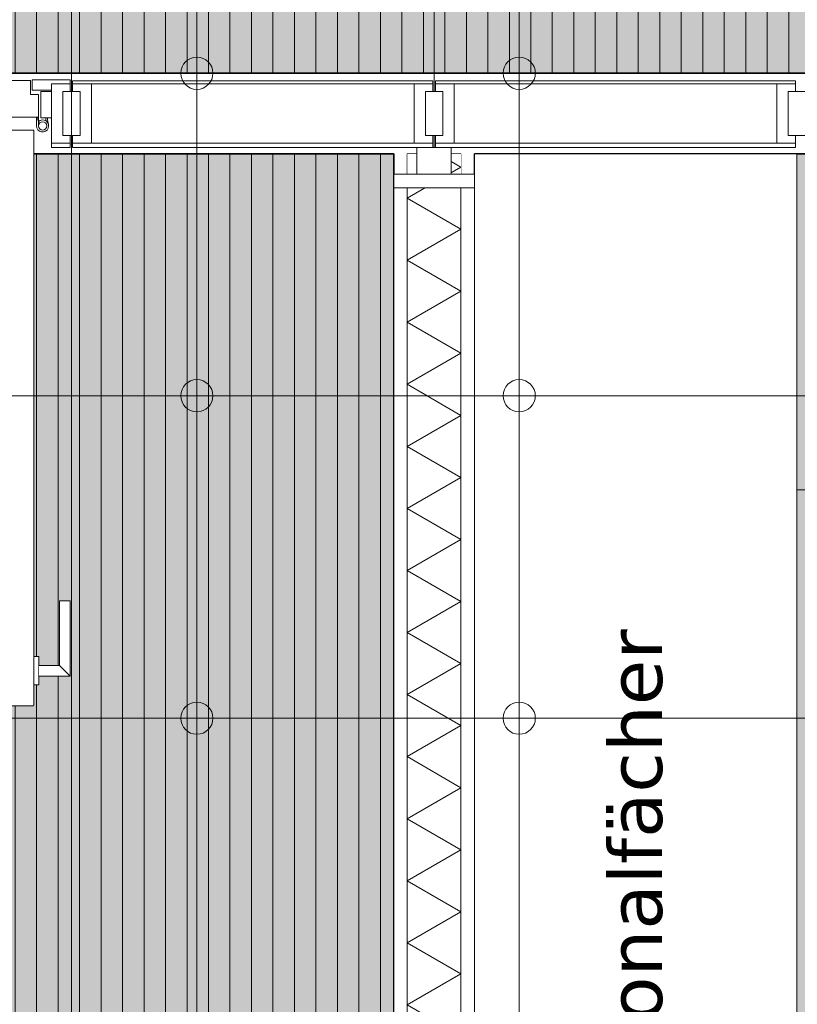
# Model space of a CAD drawing. Header units: metres. Extents: x -45 to 152, y -127 to 99.
# Tile 123 of 256: x -30.47 to -29.02, y -19.86 to -18.03. Entities that reach past the tile are written whole.
import ezdxf

# ---------------------------------------------------------------- set-up
doc = ezdxf.new("R2010")
doc.units = ezdxf.units.M
doc.linetypes.add('Achsen 01', pattern=[5.291531, 3.175, -1.058062, 0.352704, -0.705764])
doc.linetypes.add('Raster 01', pattern=[2, 1, -1])
for name, color, linetype, lineweight in [('027_Tischlerarbeiten-340 Innentüren', 7, 'Continuous', 9), ('036_Bodenbelagarbeiten-350 Doppelbodenelement', 7, 'Continuous', 9), ('039_Trockenbauarbeiten-340 Gipskarton', 7, 'Continuous', 9), ('_1.35m (3D)', 7, 'Continuous', 9), ('_GRU (2D)', 7, 'Continuous', 9), ('_OG 2 (2D)', 7, 'Continuous', 9), ('_OG 2 - DS (2D)', 7, 'Continuous', 9), ('AV1-Schnitt Achsen', 7, 'Achsen 01', 18)]:
    doc.layers.add(name, color=color, linetype=linetype, lineweight=lineweight)
for name, color, linetype, lineweight, true_color in [('031_Metallbauarbeiten-350 Lamellendecke DS', 7, 'Continuous', 35, 0x666666), ('039_Trockenbauarbeiten-340 Dämmung', 7, 'Continuous', 9, 0xc0c0c0), ('ACTES-Einrichtung Aufsicht.', 7, 'Continuous', 9, 0xa6a6a6), ('AV1-Raster', 7, 'Raster 01', 9, 0xa6a6a6)]:
    doc.layers.add(name, color=color, linetype=linetype, lineweight=lineweight, true_color=true_color)
doc.styles.add('Verdana', font='verdana.ttf')
pattern_1 = [(90, (0, 0), (0.04, 0), [])]

# ---------------------------------------------------------------- blocks, each defined once
blk = doc.blocks.new('Group-2')
at = {"layer": 'AV1-Raster'}
for p, q in [((-29.7, -22.95), (-29.7, 1.35)), ((1.35, -18.9), (-40.5, -18.9))]:
    blk.add_line(p, q, dxfattribs=at)
blk = doc.blocks.new('1.35m (3D)')
at = {"layer": 'AV1-Raster', "color": 7}
blk.add_blockref('Group-2', (0, 0), dxfattribs=at)
blk = doc.blocks.new('OG 2 - DS (2D)')
at = {"layer": '031_Metallbauarbeiten-350 Lamellendecke DS', "linetype": 'Continuous', "lineweight": 0, "transparency": 33554508}
for color, points in [(254, [(-39.025, -16.375), (-23.075, -16.375), (-23.075, -18.125), (-39.025, -18.125)]), (190, [(-39.025, -16.375), (-23.075, -16.375), (-23.075, -18.125), (-39.025, -18.125)]), (254, [(-33.675, -18.275), (-29.775, -18.275), (-29.775, -21.385), (-33.675, -21.385)]), (190, [(-33.675, -18.275), (-29.775, -18.275), (-29.775, -21.385), (-33.675, -21.385)]), (254, [(-29.625, -18.275), (-25.725, -18.275), (-25.725, -21.385), (-29.625, -21.385)]), (190, [(-29.625, -18.275), (-25.725, -18.275), (-25.725, -21.385), (-29.625, -21.385)])]:
    blk.add_hatch(color=color, dxfattribs=at).paths.add_polyline_path(points)
at = {"layer": '031_Metallbauarbeiten-350 Lamellendecke DS', "linetype": 'Continuous', "lineweight": 9, "transparency": 33554508}
h = blk.add_hatch(dxfattribs=at)
h.set_pattern_fill('Lamellendecke', color=252, style=0, pattern_type=2)
h.set_pattern_definition(pattern_1)
h.paths.add_polyline_path([(-39.025, -16.375), (-23.075, -16.375), (-23.075, -18.125), (-39.025, -18.125)])
h = blk.add_hatch(dxfattribs=at)
h.set_pattern_fill('Lamellendecke', color=252, style=0, pattern_type=2)
h.set_pattern_definition(pattern_1)
h.paths.add_polyline_path([(-33.675, -18.275), (-29.775, -18.275), (-29.775, -21.385), (-33.675, -21.385)])
h = blk.add_hatch(dxfattribs=at)
h.set_pattern_fill('Lamellendecke', color=252, style=0, pattern_type=2)
h.set_pattern_definition(pattern_1)
h.paths.add_polyline_path([(-29.625, -18.275), (-25.725, -18.275), (-25.725, -21.385), (-29.625, -21.385)])
at = {"layer": '031_Metallbauarbeiten-350 Lamellendecke DS', "flags": 128}
for points in [[(-39.025, -16.375), (-23.075, -16.375), (-23.075, -18.125), (-39.025, -18.125)], [(-33.675, -18.275), (-29.775, -18.275), (-29.775, -21.385), (-33.675, -21.385)], [(-29.625, -18.275), (-25.725, -18.275), (-25.725, -21.385), (-29.625, -21.385)]]:
    blk.add_lwpolyline(points, close=True, dxfattribs=at)
at = {"layer": '031_Metallbauarbeiten-350 Lamellendecke DS', "color": 251, "linetype": 'Continuous', "lineweight": 35, "transparency": 33554687, "flags": 128}
for points in [[(-39.025, -16.375), (-23.075, -16.375), (-23.075, -18.125), (-39.025, -18.125)], [(-33.675, -18.275), (-29.775, -18.275), (-29.775, -21.385), (-33.675, -21.385)], [(-29.625, -18.275), (-25.725, -18.275), (-25.725, -21.385), (-29.625, -21.385)]]:
    blk.add_lwpolyline(points, close=True, dxfattribs=at)
blk = doc.blocks.new('Group-101')
at = {"color": 255, "transparency": 33554687}
blk.add_wipeout([(-29.625, -21.07), (-29.625, -18.275), (-29.025, -18.275), (-29.025, -21.07)], dxfattribs=at).dxf.layer = 'ACTES-Einrichtung Aufsicht.'
at = {"layer": 'ACTES-Einrichtung Aufsicht.', "transparency": 33554623, "flags": 128}
blk.add_lwpolyline([(-29.625, -21.07), (-29.625, -18.275), (-29.025, -18.275), (-29.025, -21.07)], close=True, dxfattribs=at)
at = {"color": 255, "transparency": 33554559}
blk.add_wipeout([(-29.2407, -20.4249), (-29.2407, -18.9201), (-29.4093, -18.9201), (-29.4093, -20.4249)], dxfattribs=at).dxf.layer = 'ACTES-Einrichtung Aufsicht.'
at = {"layer": 'ACTES-Einrichtung Aufsicht.', "insert": (-29.325, -19.6725), "char_height": 0.10018, "width": 1.5048, "attachment_point": 5, "rotation": 90, "line_spacing_factor": 0.940609, "style": 'Verdana'}
blk.add_mtext('Personalfächer ', dxfattribs=at)
blk = doc.blocks.new('Group-140')
at = {"color": 255, "linetype": 'Continuous', "lineweight": 5}
blk.add_wipeout([(-21.475, 28.3), (-18.275, 28.3), (-18.275, 28.4), (-21.475, 28.4)], dxfattribs=at).dxf.layer = '039_Trockenbauarbeiten-340 Dämmung'
blk = doc.blocks.new('Group-141')
at = {"layer": '039_Trockenbauarbeiten-340 Dämmung', "transparency": 33554687, "flags": 128}
blk.add_lwpolyline([(-21.475, 28.4), (-21.4173, 28.3), (-21.3595, 28.4), (-21.3018, 28.3), (-21.2441, 28.4), (-21.1863, 28.3), (-21.1286, 28.4), (-21.0709, 28.3), (-21.0131, 28.4), (-20.9554, 28.3), (-20.8976, 28.4), (-20.8399, 28.3), (-20.7822, 28.4), (-20.7244, 28.3), (-20.6667, 28.4), (-20.609, 28.3), (-20.5512, 28.4), (-20.4935, 28.3), (-20.4358, 28.4), (-20.378, 28.3), (-20.3203, 28.4), (-20.2626, 28.3), (-20.2048, 28.4), (-20.1471, 28.3), (-20.0894, 28.4), (-20.0316, 28.3), (-19.9739, 28.4), (-19.9162, 28.3), (-19.8584, 28.4), (-19.8007, 28.3), (-19.7429, 28.4), (-19.6852, 28.3), (-19.6275, 28.4), (-19.5697, 28.3), (-19.512, 28.4), (-19.4543, 28.3), (-19.3965, 28.4), (-19.3388, 28.3), (-19.2811, 28.4), (-19.2233, 28.3), (-19.1656, 28.4), (-19.1079, 28.3), (-19.0501, 28.4), (-18.9924, 28.3), (-18.9347, 28.4), (-18.8769, 28.3), (-18.8192, 28.4), (-18.7615, 28.3), (-18.7037, 28.4), (-18.646, 28.3), (-18.5882, 28.4), (-18.5305, 28.3), (-18.4728, 28.4), (-18.415, 28.3), (-18.3573, 28.4), (-18.2996, 28.3), (-18.275, 28.3426)], dxfattribs=at)
blk = doc.blocks.new('Group-142')
at = {"layer": '039_Trockenbauarbeiten-340 Dämmung'}
blk.add_blockref('Group-140', (0, 0), dxfattribs=at)
at = {"layer": '039_Trockenbauarbeiten-340 Dämmung', "transparency": 33554687}
blk.add_blockref('Group-141', (0, 0), dxfattribs=at)
blk = doc.blocks.new('Parametric Object-14')
at = {"layer": '039_Trockenbauarbeiten-340 Dämmung', "color": 7, "transparency": 33554687}
blk.add_blockref('Group-142', (0, 0), dxfattribs=at)
at = {"layer": '039_Trockenbauarbeiten-340 Dämmung', "color": 0, "flags": 1}
for tag in ['IFC_UUID', 'instanceID', 'prm0_name', 'prm0_type', 'prm0_value', 'prm1_name', 'prm1_type', 'prm1_value', 'prm2_name', 'prm2_type', 'prm2_value', 'prm3_name', 'prm3_type', 'prm3_value', 'prm4_name', 'prm4_type', 'prm4_value', 'prm5_name', 'prm5_type', 'prm5_value', 'prm6_name', 'prm6_type', 'prm6_value']:
    blk.add_attdef(tag, (-29.75, -21.475), '', height=0.00018, dxfattribs=at)
blk = doc.blocks.new('Group-654')
at = {"layer": '027_Tischlerarbeiten-340 Innentüren', "color": 7, "lineweight": 13}
for p, q in [((-30.44, -18.223), (-30.44, -18.2065)), ((-30.4365, -18.2085), (-30.44, -18.2085)), ((-30.4365, -18.2118), (-30.44, -18.2118)), ((-30.4365, -18.2148), (-30.4341, -18.2174)), ((-30.4229, -18.2125), (-30.4227, -18.2135)), ((-30.4195, -18.2118), (-30.4177, -18.2208))]:
    blk.add_line(p, q, dxfattribs=at)
at = {"color": 255, "lineweight": 13}
blk.add_wipeout([(-30.4365, -18.2148), (-30.4296, -18.2118), (-30.4223, -18.2138), (-30.4179, -18.2199), (-30.4184, -18.2274), (-30.4235, -18.233), (-30.431, -18.234), (-30.4375, -18.2301), (-30.44, -18.223), (-30.4287, -18.223)], dxfattribs=at).dxf.layer = '027_Tischlerarbeiten-340 Innentüren'
at = {"layer": '027_Tischlerarbeiten-340 Innentüren', "color": 7, "lineweight": 13}
blk.add_arc((-30.4287, -18.223), 0.0112, 180, 133.5422, dxfattribs=at)
at = {"color": 255, "lineweight": 13}
blk.add_wipeout([(-30.421, -18.223), (-30.4233, -18.2285), (-30.4287, -18.2308), (-30.4342, -18.2285), (-30.4365, -18.223), (-30.4342, -18.2175), (-30.4287, -18.2153), (-30.4233, -18.2175)], dxfattribs=at).dxf.layer = '027_Tischlerarbeiten-340 Innentüren'
at = {"layer": '027_Tischlerarbeiten-340 Innentüren', "color": 7, "lineweight": 13}
blk.add_line((-30.4365, -18.223), (-30.4365, -18.2065), dxfattribs=at)
blk.add_circle((-30.4287, -18.223), 0.00775, dxfattribs=at)
at = {"color": 255, "lineweight": 13}
blk.add_wipeout([(-30.4195, -18.2118), (-30.4195, -18.2118), (-30.4195, -18.2118), (-30.4195, -18.2118), (-30.4195, -18.2118), (-30.4195, -18.2117), (-30.4195, -18.2117), (-30.4195, -18.2117), (-30.4195, -18.2117), (-30.419, -18.2117)], dxfattribs=at).dxf.layer = '027_Tischlerarbeiten-340 Innentüren'
at = {"layer": '027_Tischlerarbeiten-340 Innentüren', "color": 7, "lineweight": 13}
blk.add_arc((-30.419, -18.2117), 0.0005, 180, 191.1444, dxfattribs=at)
at = {"color": 255, "lineweight": 13}
blk.add_wipeout([(-30.4229, -18.2125), (-30.4229, -18.2124), (-30.423, -18.2123), (-30.423, -18.2122), (-30.423, -18.2121), (-30.423, -18.212), (-30.423, -18.2119), (-30.423, -18.2118), (-30.423, -18.2117), (-30.419, -18.2117)], dxfattribs=at).dxf.layer = '027_Tischlerarbeiten-340 Innentüren'
at = {"layer": '027_Tischlerarbeiten-340 Innentüren', "color": 7, "lineweight": 13}
for p, q in [((-30.423, -18.2117), (-30.423, -18.2085)), ((-30.4195, -18.2085), (-30.4195, -18.2117))]:
    blk.add_line(p, q, dxfattribs=at)
blk.add_arc((-30.419, -18.2117), 0.004, 180, 191.1444, dxfattribs=at)
blk = doc.blocks.new('Group-655')
at = {"color": 255, "lineweight": 13}
blk.add_wipeout([(-31.5068, -18.2065), (-31.5075, -18.2058), (-31.5075, -18.1652), (-31.5068, -18.1645), (-31.4925, -18.1645), (-31.4925, -18.1392), (-31.4918, -18.1385), (-30.4522, -18.1385), (-30.4515, -18.1392), (-30.4515, -18.1645), (-30.4372, -18.1645), (-30.4365, -18.1652), (-30.4365, -18.2058), (-30.4372, -18.2065)], dxfattribs=at).dxf.layer = '027_Tischlerarbeiten-340 Innentüren'
at = {"layer": '027_Tischlerarbeiten-340 Innentüren', "color": 7, "lineweight": 13, "flags": 128}
blk.add_lwpolyline([(-31.5068, -18.2065), (-31.5075, -18.2058), (-31.5075, -18.1652), (-31.5068, -18.1645), (-31.4925, -18.1645), (-31.4925, -18.1392), (-31.4918, -18.1385), (-30.4522, -18.1385), (-30.4515, -18.1392), (-30.4515, -18.1645), (-30.4372, -18.1645), (-30.4365, -18.1652), (-30.4365, -18.2058), (-30.4372, -18.2065)], close=True, dxfattribs=at)
blk = doc.blocks.new('Group-658')
at = {"color": 255, "lineweight": 13}
blk.add_wipeout([(-30.4452, -19.301), (-30.4459, -19.3017), (-30.4865, -19.3017), (-30.4872, -19.301), (-30.4872, -19.2867), (-30.5125, -19.2867), (-30.5132, -19.286), (-30.5132, -18.2465), (-30.5125, -18.2458), (-30.4872, -18.2458), (-30.4872, -18.2315), (-30.4865, -18.2308), (-30.4459, -18.2308), (-30.4452, -18.2315)], dxfattribs=at).dxf.layer = '027_Tischlerarbeiten-340 Innentüren'
at = {"layer": '027_Tischlerarbeiten-340 Innentüren', "color": 7, "lineweight": 13, "flags": 128}
blk.add_lwpolyline([(-30.4452, -19.301), (-30.4459, -19.3017), (-30.4865, -19.3017), (-30.4872, -19.301), (-30.4872, -19.2867), (-30.5125, -19.2867), (-30.5132, -19.286), (-30.5132, -18.2465), (-30.5125, -18.2458), (-30.4872, -18.2458), (-30.4872, -18.2315), (-30.4865, -18.2308), (-30.4459, -18.2308), (-30.4452, -18.2315)], close=True, dxfattribs=at)
blk = doc.blocks.new('Group-659')
at = {"color": 255, "linetype": 'Continuous', "lineweight": 13}
for points in [[(-30.5132, -19.2632), (-30.5132, -19.2102), (-30.5227, -19.2102), (-30.5227, -19.2632)], [(-30.4452, -19.2632), (-30.4452, -19.2102), (-30.4357, -19.2102), (-30.4357, -19.2632)]]:
    blk.add_wipeout(points, dxfattribs=at).dxf.layer = '027_Tischlerarbeiten-340 Innentüren'
at = {"layer": '027_Tischlerarbeiten-340 Innentüren', "color": 8, "linetype": 'Continuous', "lineweight": 13, "flags": 128}
for points in [[(-30.5132, -19.2632), (-30.5132, -19.2102), (-30.5227, -19.2102), (-30.5227, -19.2632)], [(-30.4452, -19.2632), (-30.4452, -19.2102), (-30.4357, -19.2102), (-30.4357, -19.2632)]]:
    blk.add_lwpolyline(points, close=True, dxfattribs=at)
at = {"color": 255, "linetype": 'Continuous', "lineweight": 13}
for points in [[(-30.5232, -19.2268), (-30.5612, -19.2268), (-30.5612, -19.1068), (-30.5812, -19.1068), (-30.5812, -19.2468), (-30.5232, -19.2468)], [(-30.4353, -19.2268), (-30.3972, -19.2268), (-30.3972, -19.1068), (-30.3772, -19.1068), (-30.3772, -19.2468), (-30.4353, -19.2468)]]:
    blk.add_wipeout(points, dxfattribs=at).dxf.layer = '027_Tischlerarbeiten-340 Innentüren'
at = {"layer": '027_Tischlerarbeiten-340 Innentüren', "color": 8, "linetype": 'Continuous', "lineweight": 13}
for p, q in [((-30.5812, -19.2468), (-30.5612, -19.2268)), ((-30.3772, -19.2468), (-30.3972, -19.2268))]:
    blk.add_line(p, q, dxfattribs=at)
at = {"layer": '027_Tischlerarbeiten-340 Innentüren', "color": 8, "linetype": 'Continuous', "lineweight": 13, "flags": 128}
for points in [[(-30.5232, -19.2268), (-30.5612, -19.2268), (-30.5612, -19.1068), (-30.5812, -19.1068), (-30.5812, -19.2468), (-30.5232, -19.2468)], [(-30.4353, -19.2268), (-30.3972, -19.2268), (-30.3972, -19.1068), (-30.3772, -19.1068), (-30.3772, -19.2468), (-30.4353, -19.2468)]]:
    blk.add_lwpolyline(points, dxfattribs=at)
blk = doc.blocks.new('Group-672')
at = {"layer": '027_Tischlerarbeiten-340 Innentüren', "color": 7}
blk.add_blockref('Group-654', (0, 0), dxfattribs=at)
at = {"color": 255, "linetype": 'Continuous', "lineweight": 5, "transparency": 33554687}
for points in [[(-30.3377, -18.255), (-30.3727, -18.255), (-30.3727, -18.145), (-30.3377, -18.145)], [(-29.6627, -18.255), (-29.6977, -18.255), (-29.6977, -18.145), (-29.6627, -18.145)]]:
    blk.add_wipeout(points, dxfattribs=at).dxf.layer = '027_Tischlerarbeiten-340 Innentüren'
at = {"layer": '027_Tischlerarbeiten-340 Innentüren', "color": 7, "linetype": 'Continuous', "lineweight": 5, "transparency": 33554687, "flags": 128}
for points in [[(-30.3377, -18.255), (-30.3727, -18.255), (-30.3727, -18.145), (-30.3377, -18.145)], [(-29.6627, -18.255), (-29.6977, -18.255), (-29.6977, -18.145), (-29.6627, -18.145)]]:
    blk.add_lwpolyline(points, close=True, dxfattribs=at)
at = {"layer": '027_Tischlerarbeiten-340 Innentüren', "color": 7}
for name in ['Group-655', 'Group-658']:
    blk.add_blockref(name, (0, 0), dxfattribs=at)
at = {"layer": '027_Tischlerarbeiten-340 Innentüren', "color": 8}
blk.add_blockref('Group-659', (0, 0), dxfattribs=at)
at = {"color": 255, "linetype": 'Continuous', "lineweight": 5, "transparency": 33554687}
for points in [[(-29.0273, -18.145), (-29.6977, -18.145), (-29.6977, -18.139), (-29.0273, -18.139)], [(-29.0273, -18.263), (-29.6977, -18.263), (-29.6977, -18.255), (-29.0273, -18.255)]]:
    blk.add_wipeout(points, dxfattribs=at).dxf.layer = '027_Tischlerarbeiten-340 Innentüren'
at = {"layer": '027_Tischlerarbeiten-340 Innentüren', "color": 7, "linetype": 'Continuous', "lineweight": 5, "transparency": 33554687, "flags": 128}
for points in [[(-29.0273, -18.145), (-29.6977, -18.145), (-29.6977, -18.139), (-29.0273, -18.139)], [(-29.0273, -18.263), (-29.6977, -18.263), (-29.6977, -18.255), (-29.0273, -18.255)]]:
    blk.add_lwpolyline(points, close=True, dxfattribs=at)
at = {"color": 255, "linetype": 'Continuous', "lineweight": 5, "transparency": 33554687}
for points in [[(-29.7023, -18.255), (-29.7373, -18.255), (-29.7373, -18.145), (-29.7023, -18.145)], [(-29.0273, -18.255), (-29.0623, -18.255), (-29.0623, -18.145), (-29.0273, -18.145)]]:
    blk.add_wipeout(points, dxfattribs=at).dxf.layer = '027_Tischlerarbeiten-340 Innentüren'
at = {"layer": '027_Tischlerarbeiten-340 Innentüren', "color": 7, "linetype": 'Continuous', "lineweight": 5, "transparency": 33554687, "flags": 128}
for points in [[(-29.7023, -18.255), (-29.7373, -18.255), (-29.7373, -18.145), (-29.7023, -18.145)], [(-29.0273, -18.255), (-29.0623, -18.255), (-29.0623, -18.145), (-29.0273, -18.145)]]:
    blk.add_lwpolyline(points, close=True, dxfattribs=at)
at = {"color": 255, "linetype": 'Continuous', "lineweight": 5, "transparency": 33554687}
for points in [[(-29.7023, -18.145), (-30.3729, -18.145), (-30.3729, -18.139), (-29.7023, -18.139)], [(-29.7023, -18.263), (-30.3729, -18.263), (-30.3729, -18.255), (-29.7023, -18.255)]]:
    blk.add_wipeout(points, dxfattribs=at).dxf.layer = '027_Tischlerarbeiten-340 Innentüren'
at = {"color": 255, "linetype": 'Continuous', "lineweight": 13, "transparency": 33554687}
for points in [[(-29.716, -18.241), (-29.716, -18.159), (-29.684, -18.159), (-29.684, -18.241)], [(-29.041, -18.241), (-29.041, -18.159), (-29.009, -18.159), (-29.009, -18.241)]]:
    blk.add_wipeout(points, dxfattribs=at).dxf.layer = '027_Tischlerarbeiten-340 Innentüren'
at = {"layer": '027_Tischlerarbeiten-340 Innentüren', "color": 7, "linetype": 'Continuous', "lineweight": 5, "transparency": 33554687, "flags": 128}
for points in [[(-29.7023, -18.145), (-30.3729, -18.145), (-30.3729, -18.139), (-29.7023, -18.139)], [(-29.7023, -18.263), (-30.3729, -18.263), (-30.3729, -18.255), (-29.7023, -18.255)]]:
    blk.add_lwpolyline(points, close=True, dxfattribs=at)
at = {"layer": '027_Tischlerarbeiten-340 Innentüren', "color": 7, "linetype": 'Continuous', "lineweight": 13, "transparency": 33554687, "flags": 128}
for points in [[(-29.716, -18.241), (-29.716, -18.159), (-29.684, -18.159), (-29.684, -18.241)], [(-29.041, -18.241), (-29.041, -18.159), (-29.009, -18.159), (-29.009, -18.241)]]:
    blk.add_lwpolyline(points, close=True, dxfattribs=at)
at = {"color": 255, "linetype": 'Continuous', "lineweight": 13, "transparency": 33554687}
blk.add_wipeout([(-30.4323, -18.208), (-30.4323, -18.159), (-30.3933, -18.159), (-30.3933, -18.2435), (-30.3773, -18.2435), (-30.3773, -18.263), (-30.4123, -18.263), (-30.4123, -18.208)], dxfattribs=at).dxf.layer = '027_Tischlerarbeiten-340 Innentüren'
at = {"color": 255, "linetype": 'Continuous', "lineweight": 5, "transparency": 33554687}
blk.add_wipeout([(-29.668, -18.313), (-29.732, -18.313), (-29.732, -18.263), (-29.668, -18.263)], dxfattribs=at).dxf.layer = '027_Tischlerarbeiten-340 Innentüren'
at = {"layer": '027_Tischlerarbeiten-340 Innentüren', "color": 7, "linetype": 'Continuous', "lineweight": 13, "transparency": 33554687, "flags": 128}
blk.add_lwpolyline([(-30.4323, -18.208), (-30.4323, -18.159), (-30.3933, -18.159), (-30.3933, -18.2435), (-30.3773, -18.2435), (-30.3773, -18.263), (-30.4123, -18.263), (-30.4123, -18.208)], close=True, dxfattribs=at)
at = {"layer": '027_Tischlerarbeiten-340 Innentüren', "color": 7, "linetype": 'Continuous', "lineweight": 5, "transparency": 33554687, "flags": 128}
blk.add_lwpolyline([(-29.668, -18.313), (-29.732, -18.313), (-29.732, -18.263), (-29.668, -18.263)], close=True, dxfattribs=at)
at = {"color": 255, "linetype": 'Continuous', "lineweight": 13, "transparency": 33554687}
blk.add_wipeout([(-30.3773, -18.1565), (-30.448, -18.1565), (-30.448, -18.1375), (-30.3773, -18.1375)], dxfattribs=at).dxf.layer = '027_Tischlerarbeiten-340 Innentüren'
at = {"layer": '027_Tischlerarbeiten-340 Innentüren', "color": 7, "linetype": 'Continuous', "lineweight": 13, "transparency": 33554687, "flags": 128}
blk.add_lwpolyline([(-30.3773, -18.1565), (-30.448, -18.1565), (-30.448, -18.1375), (-30.3773, -18.1375)], close=True, dxfattribs=at)
at = {"color": 255, "linetype": 'Continuous', "lineweight": 13, "transparency": 33554687}
blk.add_wipeout([(-30.359, -18.241), (-30.391, -18.241), (-30.391, -18.159), (-30.359, -18.159)], dxfattribs=at).dxf.layer = '027_Tischlerarbeiten-340 Innentüren'
at = {"layer": '027_Tischlerarbeiten-340 Innentüren', "color": 7, "linetype": 'Continuous', "lineweight": 13, "transparency": 33554687, "flags": 128}
blk.add_lwpolyline([(-30.359, -18.241), (-30.391, -18.241), (-30.391, -18.159), (-30.359, -18.159)], close=True, dxfattribs=at)
at = {"color": 255, "linetype": 'Continuous', "lineweight": 5, "transparency": 33554687}
blk.add_wipeout([(-30.3773, -18.255), (-30.4123, -18.255), (-30.4123, -18.145), (-30.3773, -18.145)], dxfattribs=at).dxf.layer = '027_Tischlerarbeiten-340 Innentüren'
at = {"layer": '027_Tischlerarbeiten-340 Innentüren', "color": 7, "linetype": 'Continuous', "lineweight": 5, "transparency": 33554687, "flags": 128}
blk.add_lwpolyline([(-30.3773, -18.255), (-30.4123, -18.255), (-30.4123, -18.145), (-30.3773, -18.145)], close=True, dxfattribs=at)
at = {"color": 255, "linetype": 'Continuous', "lineweight": 5, "transparency": 33554687}
blk.add_wipeout([(-30.3379, -18.255), (-30.3729, -18.255), (-30.3729, -18.145), (-30.3379, -18.145)], dxfattribs=at).dxf.layer = '027_Tischlerarbeiten-340 Innentüren'
at = {"layer": '027_Tischlerarbeiten-340 Innentüren', "color": 7, "linetype": 'Continuous', "lineweight": 5, "transparency": 33554687, "flags": 128}
blk.add_lwpolyline([(-30.3379, -18.255), (-30.3729, -18.255), (-30.3729, -18.145), (-30.3379, -18.145)], close=True, dxfattribs=at)
at = {"color": 255, "linetype": 'Continuous', "lineweight": 13, "transparency": 33554687}
blk.add_wipeout([(-30.391, -18.241), (-30.391, -18.159), (-30.359, -18.159), (-30.359, -18.241)], dxfattribs=at).dxf.layer = '027_Tischlerarbeiten-340 Innentüren'
at = {"layer": '027_Tischlerarbeiten-340 Innentüren', "color": 7, "linetype": 'Continuous', "lineweight": 13, "transparency": 33554687, "flags": 128}
blk.add_lwpolyline([(-30.391, -18.241), (-30.391, -18.159), (-30.359, -18.159), (-30.359, -18.241)], close=True, dxfattribs=at)
blk = doc.blocks.new('OG 2 (2D)')
at = {"layer": 'ACTES-Einrichtung Aufsicht.'}
blk.add_blockref('Group-101', (0, 0), dxfattribs=at)
at = {"layer": '036_Bodenbelagarbeiten-350 Doppelbodenelement', "color": 230, "linetype": 'Continuous', "flags": 128}
for points in [[(-30.7416, -19.325), (-30.1416, -19.325), (-30.1416, -19.925), (-30.7416, -19.925)], [(-29.5416, -19.325), (-28.9416, -19.325), (-28.9416, -19.925), (-29.5416, -19.925)]]:
    blk.add_lwpolyline(points, close=True, dxfattribs=at)
at = {"color": 255}
blk.add_wipeout([(-29.65, -21.475), (-29.65, -18.275), (-29.75, -18.275), (-29.75, -21.475)], dxfattribs=at).dxf.layer = '039_Trockenbauarbeiten-340 Dämmung'
at = {"layer": '039_Trockenbauarbeiten-340 Dämmung', "flags": 128}
blk.add_lwpolyline([(-29.65, -21.475), (-29.65, -18.275), (-29.75, -18.275), (-29.75, -21.475)], close=True, dxfattribs=at)
at = {"layer": '039_Trockenbauarbeiten-340 Dämmung', "rotation": 90}
blk.add_blockref('Parametric Object-14', (-1.35, 0), dxfattribs=at)
at = {"color": 255}
for points in [[(-29.775, -21.475), (-29.775, -18.313), (-29.75, -18.313), (-29.75, -21.475)], [(-29.625, -21.475), (-29.625, -18.313), (-29.65, -18.313), (-29.65, -21.475)]]:
    blk.add_wipeout(points, dxfattribs=at).dxf.layer = '039_Trockenbauarbeiten-340 Gipskarton'
at = {"layer": '036_Bodenbelagarbeiten-350 Doppelbodenelement', "color": 230, "linetype": 'Continuous', "flags": 128}
blk.add_lwpolyline([(-30.1416, -19.325), (-29.5416, -19.325), (-29.5416, -19.925), (-30.1416, -19.925)], close=True, dxfattribs=at)
at = {"layer": '039_Trockenbauarbeiten-340 Gipskarton', "flags": 128}
for points in [[(-29.775, -21.475), (-29.775, -18.313), (-29.75, -18.313), (-29.75, -21.475)], [(-29.625, -21.475), (-29.625, -18.313), (-29.65, -18.313), (-29.65, -21.475)]]:
    blk.add_lwpolyline(points, close=True, dxfattribs=at)
at = {"layer": '027_Tischlerarbeiten-340 Innentüren', "color": 7, "transparency": 33554687}
blk.add_blockref('Group-672', (0, 0), dxfattribs=at)
at = {"layer": '036_Bodenbelagarbeiten-350 Doppelbodenelement', "color": 230, "linetype": 'Continuous', "flags": 128}
for points in [[(-30.7416, -17.525), (-30.1416, -17.525), (-30.1416, -18.125), (-30.7416, -18.125)], [(-30.1416, -17.525), (-29.5416, -17.525), (-29.5416, -18.125), (-30.1416, -18.125)], [(-29.5416, -17.525), (-28.9416, -17.525), (-28.9416, -18.125), (-29.5416, -18.125)], [(-30.7416, -18.125), (-30.1416, -18.125), (-30.1416, -18.725), (-30.7416, -18.725)], [(-29.5416, -18.125), (-28.9416, -18.125), (-28.9416, -18.725), (-29.5416, -18.725)], [(-30.7416, -18.725), (-30.1416, -18.725), (-30.1416, -19.325), (-30.7416, -19.325)], [(-30.1416, -18.725), (-29.5416, -18.725), (-29.5416, -19.325), (-30.1416, -19.325)], [(-29.5416, -18.725), (-28.9416, -18.725), (-28.9416, -19.325), (-29.5416, -19.325)]]:
    blk.add_lwpolyline(points, close=True, dxfattribs=at)
at = {"layer": '036_Bodenbelagarbeiten-350 Doppelbodenelement', "color": 230, "lineweight": 18}
for centre in [(-30.1416, -18.125), (-29.5416, -18.125), (-30.1416, -18.725), (-29.5416, -18.725), (-30.1416, -19.325), (-29.5416, -19.325)]:
    blk.add_circle(centre, 0.03, dxfattribs=at)
at = {"color": 255}
blk.add_wipeout([(-29.625, -18.313), (-29.775, -18.313), (-29.775, -18.338), (-29.625, -18.338)], dxfattribs=at).dxf.layer = '039_Trockenbauarbeiten-340 Gipskarton'
at = {"layer": '036_Bodenbelagarbeiten-350 Doppelbodenelement', "color": 230, "linetype": 'Continuous', "flags": 128}
blk.add_lwpolyline([(-30.1416, -18.125), (-29.5416, -18.125), (-29.5416, -18.725), (-30.1416, -18.725)], close=True, dxfattribs=at)
at = {"layer": '039_Trockenbauarbeiten-340 Gipskarton', "flags": 128}
blk.add_lwpolyline([(-29.625, -18.313), (-29.775, -18.313), (-29.775, -18.338), (-29.625, -18.338)], close=True, dxfattribs=at)
blk = doc.blocks.new('Group-749')
at = {"layer": 'AV1-Schnitt Achsen'}
blk.add_line((-30.375, -26.3), (-30.375, 4.7), dxfattribs=at)
blk = doc.blocks.new('GRU (2D)')
at = {"layer": 'AV1-Schnitt Achsen', "color": 7}
blk.add_blockref('Group-749', (0, 0), dxfattribs=at)

msp = doc.modelspace()

# ---------------------------------------------------------------- block references
at = {"layer": '_1.35m (3D)'}
msp.add_blockref('1.35m (3D)', (0, 0), dxfattribs=at)

# ---------------------------------------------------------------- next in the draw order: block references
at = {"layer": '_OG 2 - DS (2D)'}
msp.add_blockref('OG 2 - DS (2D)', (0, 0), dxfattribs=at)

# ---------------------------------------------------------------- next in the draw order: block references
at = {"layer": '_OG 2 (2D)'}
msp.add_blockref('OG 2 (2D)', (0, 0), dxfattribs=at)

# ---------------------------------------------------------------- next in the draw order: block references
at = {"layer": '_GRU (2D)'}
msp.add_blockref('GRU (2D)', (0, 0), dxfattribs=at)

doc.saveas('drawing.dxf')
